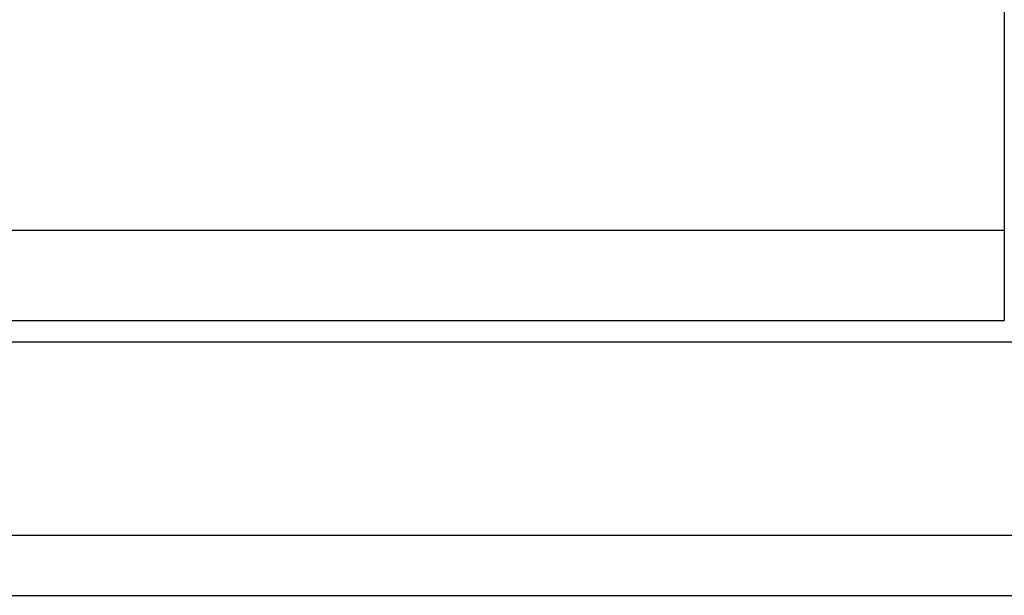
# Model space of a CAD drawing. Header units: millimetres. Extents: x 918 to 1155, y 75 to 164.
# Tile 33 of 50: x 1091 to 1103, y 88 to 95. Entities that reach past the tile are written whole.
import ezdxf

# ---------------------------------------------------------------- set-up
doc = ezdxf.new("R2010")
doc.units = ezdxf.units.MM
doc.header["$LTSCALE"] = 0.15
doc.layers.add('OUT', color=3, linetype='CONTINUOUS')

msp = doc.modelspace()

# ---------------------------------------------------------------- linework, layer by layer
at = {"layer": 'OUT', "color": 7}
for p, q in [((1102.632, 112.169), (1102.632, 91.369)), ((1079.732, 92.419), (1102.632, 92.419)), ((1079.732, 91.369), (1102.632, 91.369)), ((1024.597, 91.119), (1155.182, 91.119)), ((1024.357, 88.869), (1155.182, 88.869)), ((1005.182, 88.169), (1155.182, 88.169))]:
    msp.add_line(p, q, dxfattribs=at)

doc.saveas('drawing.dxf')
